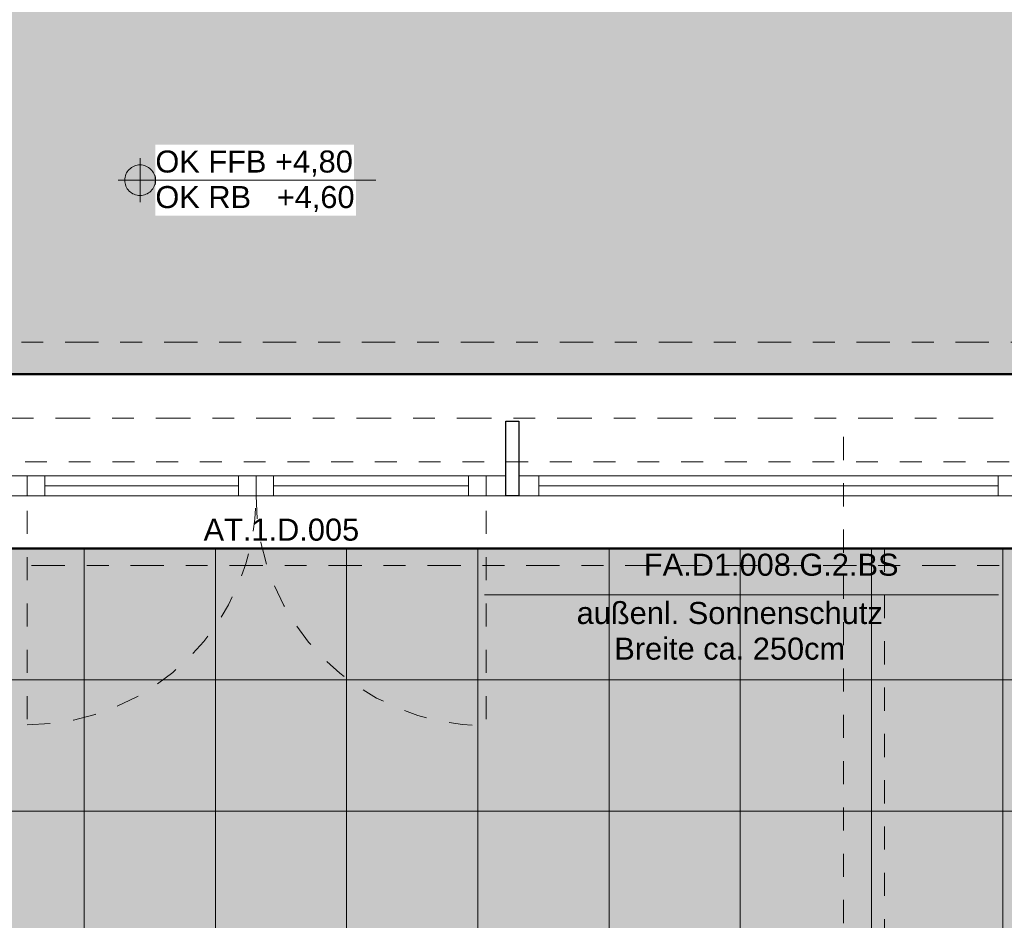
# Model space of a CAD drawing. Header units: metres. Extents: x -180 to 4, y -49 to 6.
# Tile 43 of 256: x -167.45 to -162.94, y -33.49 to -29.38. Entities that reach past the tile are written whole.
import ezdxf

# ---------------------------------------------------------------- set-up
doc = ezdxf.new("R2010")
doc.units = ezdxf.units.M
doc.header["$LTSCALE"] = 0.05
doc.header["$PDMODE"] = 1
doc.header["$PDSIZE"] = -2
for name, pattern in [('ISO-10 Strichpunktlinie', [4.699, 3.048, -0.762, 0.127, -0.762]), ('Linienart-1', [2.116328, 1.058164, -1.058164]), ('Linienart-20', [2.116531, 1.058062, -1.058469]), ('Linienart-34', [4.233, 2.116, -2.117]), ('Linienart-53', [5.291531, 3.175, -1.058062, 0.352704, -0.705764])]:
    doc.linetypes.add(name, pattern=pattern)
doc.layers.get('0').update_dxf_attribs({"lineweight": 25})
for name, color, linetype, lineweight, true_color in [('30 -33 Aussenwände- 7 Fassade_ Elemente', 7, 'Continuous', 9, 0x00aacc), ('30 -35 Decken- 1 Konstruktion-Träger- Stahlbeton', 7, 'Continuous', 13, 0x33aa00), ('70 -72 Beschriftung- 1 Beschriftung allgemein', 7, 'Continuous', 9, 0xff6633), ('70 -72 Beschriftung- 7 Detailverweise Linie', 7, 'Continuous', 9, 0x00dd00), ('70 -75 Raumstempel- 1 Raumstempel', 1, 'Continuous', 50, 0xff0000), ('70 -76 Bemaßung- 2 Allgemein', 7, 'Continuous', 5, 0x6666cc), ('CW-Unsichtbar', 7, 'Continuous', 9, 0x599559)]:
    doc.layers.add(name, color=color, linetype=linetype, lineweight=lineweight, true_color=true_color)
for name, color, linetype, lineweight in [('30 -33 Aussenwände- 8 Sonnenschutz', 7, 'Continuous', 9), ('60- 61 allgemeine Ausstattung- 4 Terrassen', 7, 'Continuous', 9), ('70 -71 Achsen- 1 Gebäudeachsen', 7, 'Linienart-53', 18), ('70 -72 Beschriftung- 5 Höhenkoten', 7, 'Continuous', 15), ('Keine', 7, 'Continuous', 9)]:
    doc.layers.add(name, color=color, linetype=linetype, lineweight=lineweight)
doc.styles.add('Arial', font='arial.ttf')
doc.dimstyles.new('k+k_klein', dxfattribs={"dimtxt": 0.100689, "dimasz": 0.05302, "dimexe": 0.05, "dimexo": 0.15, "dimgap": 0.005, "dimtad": 1, "dimdec": 3, "dimtxsty": 'Arial', "dimblk": 'VW_SLASH-2', "dimblk1": 'VW_SLASH-2', "dimblk2": 'VW_SLASH-2', "dimcen": 0, "dimdle": 0.025, "dimadec": 3, "dimazin": 0, "dimtfac": 0.75, "dimtdec": 3, "dimtix": 1, "dimtmove": 0, "dimatfit": 0, "dimldrblk": 'VW_FILLEDARROW', "dimfxl": 0.1, "dimfxlon": 1, "dimfrac": 2, "dimtolj": 1, "dimarcsym": 0})

# ---------------------------------------------------------------- blocks, each defined once
blk = doc.blocks.new('Gruppe-994')
at = {"color": 255}
for points in [[(-1.1, 0.045), (-1.02, 0.045), (-1.02, -0.045), (-1.1, -0.045)], [(1.02, 0.045), (1.1, 0.045), (1.1, -0.045), (1.02, -0.045)]]:
    blk.add_wipeout(points, dxfattribs=at).dxf.layer = '30 -33 Aussenwände- 7 Fassade_ Elemente'
at = {"layer": '30 -33 Aussenwände- 7 Fassade_ Elemente', "flags": 128}
for points in [[(-1.1, 0.045), (-1.02, 0.045), (-1.02, -0.045), (-1.1, -0.045)], [(1.02, 0.045), (1.1, 0.045), (1.1, -0.045), (1.02, -0.045)]]:
    blk.add_lwpolyline(points, close=True, dxfattribs=at)
blk = doc.blocks.new('Gruppe-995')
at = {"layer": '30 -33 Aussenwände- 7 Fassade_ Elemente', "color": 7, "transparency": 33554687}
blk.add_blockref('Gruppe-994', (0, 0), dxfattribs=at)
blk = doc.blocks.new('Gruppe-996')
at = {"layer": '30 -33 Aussenwände- 7 Fassade_ Elemente', "linetype": 'Linienart-1'}
blk.add_line((-1.1, -0.05), (1.1, -0.05), dxfattribs=at)
blk = doc.blocks.new('Gruppe-997')
at = {"layer": '30 -33 Aussenwände- 7 Fassade_ Elemente', "linetype": 'Linienart-1'}
blk.add_line((-1.1, 0.05), (1.1, 0.05), dxfattribs=at)
blk = doc.blocks.new('Gruppe-998')
at = {"layer": '30 -33 Aussenwände- 7 Fassade_ Elemente', "linetype": 'Linienart-1'}
for p in [(-1.02, -0.045), (1.02, -0.045)]:
    blk.add_line(p, (0, -0.045), dxfattribs=at)
blk = doc.blocks.new('Gruppe-999')
at = {"layer": '30 -33 Aussenwände- 7 Fassade_ Elemente', "color": 7}
blk.add_blockref('Gruppe-998', (0, 0), dxfattribs=at)
blk = doc.blocks.new('Gruppe-1000')
at = {"layer": '30 -33 Aussenwände- 7 Fassade_ Elemente', "color": 7, "transparency": 33554687}
blk.add_blockref('Gruppe-995', (0, 0), dxfattribs=at)
for name in ['Gruppe-997', 'Gruppe-996']:
    blk.add_blockref(name, (0, 0), dxfattribs=at)
at = {"layer": '30 -33 Aussenwände- 7 Fassade_ Elemente', "color": 7}
blk.add_blockref('Gruppe-999', (0, 0), dxfattribs=at)
blk = doc.blocks.new('Tür (2D)-1')
at = {"layer": 'CW-Unsichtbar', "linetype": 'Continuous', "lineweight": 5, "transparency": 33554687}
for p in [(-1.1, 0), (1.1, 0)]:
    blk.add_point(p, dxfattribs=at)
at = {"layer": '30 -33 Aussenwände- 7 Fassade_ Elemente', "color": 0, "flags": 1}
for tag in ['IFC_UUID', 'instanceID']:
    blk.add_attdef(tag, (-167.4643, -31.557), '', height=0.00018, dxfattribs=at)
at = {"layer": '30 -33 Aussenwände- 7 Fassade_ Elemente', "color": 7, "transparency": 33554687}
blk.add_blockref('Gruppe-1000', (0, 0), dxfattribs=at)
blk = doc.blocks.new('Gruppe-1031')
at = {"color": 255, "linetype": 'Continuous', "lineweight": 9, "transparency": 33554687}
blk.add_wipeout([(-1.1, 0.035), (-1.1, -0.225), (1.1, -0.225), (1.1, 0.035)], dxfattribs=at).dxf.layer = '30 -33 Aussenwände- 7 Fassade_ Elemente'
at = {"layer": '30 -33 Aussenwände- 7 Fassade_ Elemente', "color": 7, "linetype": 'Continuous', "lineweight": 9, "transparency": 33554687, "flags": 128}
blk.add_lwpolyline([(-1.1, 0.035), (-1.1, -0.225), (1.1, -0.225), (1.1, 0.035)], dxfattribs=at)
blk = doc.blocks.new('Gruppe-1032')
at = {"color": 255, "linetype": 'Continuous', "lineweight": 9, "transparency": 33554687}
blk.add_wipeout([(-1.1, 0.125), (-1.1, 0.225), (1.1, 0.225), (1.1, 0.125)], dxfattribs=at).dxf.layer = '30 -33 Aussenwände- 7 Fassade_ Elemente'
at = {"layer": '30 -33 Aussenwände- 7 Fassade_ Elemente', "color": 7, "linetype": 'Continuous', "lineweight": 9, "transparency": 33554687, "flags": 128}
blk.add_lwpolyline([(-1.1, 0.125), (-1.1, 0.225), (1.1, 0.225), (1.1, 0.125)], dxfattribs=at)
blk = doc.blocks.new('Gruppe-1033')
at = {"color": 255, "linetype": 'Continuous', "lineweight": 5, "transparency": 33554687}
blk.add_wipeout([(-1.02, 0.1075), (-1.02, 0.125), (1.02, 0.125), (1.02, 0.1075)], dxfattribs=at).dxf.layer = '30 -33 Aussenwände- 7 Fassade_ Elemente'
blk = doc.blocks.new('Gruppe-1034')
at = {"layer": '30 -33 Aussenwände- 7 Fassade_ Elemente', "color": 7, "linetype": 'Continuous', "lineweight": 9, "transparency": 33554687}
blk.add_line((-1.02, 0.125), (1.02, 0.125), dxfattribs=at)
at = {"color": 255, "linetype": 'Continuous', "lineweight": 9, "transparency": 33554687}
blk.add_wipeout([(-1.02, 0.125), (1.02, 0.125), (1.02, 0.035), (-1.02, 0.035)], dxfattribs=at).dxf.layer = '30 -33 Aussenwände- 7 Fassade_ Elemente'
at = {"layer": '30 -33 Aussenwände- 7 Fassade_ Elemente', "color": 7, "linetype": 'Continuous', "lineweight": 9, "transparency": 33554687}
blk.add_line((1.02, 0.08), (-1.02, 0.08), dxfattribs=at)
at = {"layer": '30 -33 Aussenwände- 7 Fassade_ Elemente', "color": 7, "linetype": 'Continuous', "lineweight": 9, "transparency": 33554687, "flags": 128}
blk.add_lwpolyline([(-1.02, 0.125), (1.02, 0.125), (1.02, 0.035), (-1.02, 0.035)], close=True, dxfattribs=at)
blk = doc.blocks.new('Gruppe-1035')
at = {"color": 255, "linetype": 'Continuous', "lineweight": 9, "transparency": 33554687}
for points in [[(-1.1, 0.125), (-1.02, 0.125), (-1.02, 0.035), (-1.1, 0.035)], [(1.1, 0.125), (1.02, 0.125), (1.02, 0.035), (1.1, 0.035)]]:
    blk.add_wipeout(points, dxfattribs=at).dxf.layer = '30 -33 Aussenwände- 7 Fassade_ Elemente'
at = {"layer": '30 -33 Aussenwände- 7 Fassade_ Elemente', "color": 7, "linetype": 'Continuous', "lineweight": 9, "transparency": 33554687}
for p, q in [((-1.1, 0.035), (-1.1, 0.125)), ((-1.02, 0.035), (-1.02, 0.125)), ((1.02, 0.035), (1.02, 0.125)), ((1.1, 0.035), (1.1, 0.125))]:
    blk.add_line(p, q, dxfattribs=at)
at = {"layer": '30 -33 Aussenwände- 7 Fassade_ Elemente', "color": 7, "linetype": 'Continuous', "lineweight": 9, "transparency": 33554687, "flags": 128}
for points in [[(-1.1, 0.125), (-1.02, 0.125), (-1.02, 0.035), (-1.1, 0.035)], [(1.1, 0.125), (1.02, 0.125), (1.02, 0.035), (1.1, 0.035)]]:
    blk.add_lwpolyline(points, close=True, dxfattribs=at)
blk = doc.blocks.new('Gruppe-1036')
at = {"layer": '30 -33 Aussenwände- 7 Fassade_ Elemente', "color": 7, "transparency": 33554687}
for name in ['Gruppe-1032', 'Gruppe-1031']:
    blk.add_blockref(name, (0, 0), dxfattribs=at)
blk.add_blockref('Gruppe-1033', (0, 0), dxfattribs=at)
blk.add_blockref('Gruppe-1034', (0, 0), dxfattribs=at)
blk.add_blockref('Gruppe-1035', (0, 0), dxfattribs=at)
blk = doc.blocks.new('Fenster (2D)-39')
at = {"layer": 'CW-Unsichtbar', "linetype": 'Continuous', "lineweight": 5, "transparency": 33554687}
for p in [(-1.1, 0), (1.1, 0)]:
    blk.add_point(p, dxfattribs=at)
at = {"layer": '30 -33 Aussenwände- 7 Fassade_ Elemente', "color": 0, "flags": 1}
for tag in ['IFC_UUID', 'instanceID']:
    blk.add_attdef(tag, (-165.121, -31.652), '', height=0.00018, dxfattribs=at)
at = {"layer": '30 -33 Aussenwände- 7 Fassade_ Elemente', "color": 7, "transparency": 33554687}
blk.add_blockref('Gruppe-1036', (0, 0), dxfattribs=at)
blk = doc.blocks.new('Gruppe-1038')
at = {"color": 255}
blk.add_wipeout([(-165.1327, -31.552), (-162.9093, -31.552), (-162.9093, -31.462), (-165.1327, -31.462)], dxfattribs=at).dxf.layer = '30 -33 Aussenwände- 7 Fassade_ Elemente'
at = {"layer": '30 -33 Aussenwände- 7 Fassade_ Elemente', "flags": 128}
blk.add_lwpolyline([(-165.1327, -31.552), (-162.9093, -31.552), (-162.9093, -31.462), (-165.1327, -31.462)], close=True, dxfattribs=at)
at = {"color": 255, "lineweight": 18}
blk.add_wipeout([(-162.971, -31.552), (-162.8793, -31.552), (-162.8793, -31.462), (-162.971, -31.462)], dxfattribs=at).dxf.layer = '30 -33 Aussenwände- 7 Fassade_ Elemente'
at = {"layer": '30 -33 Aussenwände- 7 Fassade_ Elemente', "lineweight": 18}
blk.add_line((-165.071, -31.507), (-162.971, -31.507), dxfattribs=at)
at = {"layer": '30 -33 Aussenwände- 7 Fassade_ Elemente', "lineweight": 18, "flags": 128}
blk.add_lwpolyline([(-162.971, -31.552), (-162.8793, -31.552), (-162.8793, -31.462), (-162.971, -31.462)], close=True, dxfattribs=at)
at = {"color": 255, "lineweight": 18}
blk.add_wipeout([(-165.1627, -31.552), (-165.071, -31.552), (-165.071, -31.462), (-165.1627, -31.462)], dxfattribs=at).dxf.layer = '30 -33 Aussenwände- 7 Fassade_ Elemente'
at = {"layer": '30 -33 Aussenwände- 7 Fassade_ Elemente', "lineweight": 18, "flags": 128}
blk.add_lwpolyline([(-165.1627, -31.552), (-165.071, -31.552), (-165.071, -31.462), (-165.1627, -31.462)], close=True, dxfattribs=at)
blk = doc.blocks.new('Gruppe-1039')
at = {"color": 255, "lineweight": 18}
blk.add_wipeout([(-167.476, -31.462), (-165.2527, -31.462), (-165.2527, -31.552), (-167.476, -31.552)], dxfattribs=at).dxf.layer = '30 -33 Aussenwände- 7 Fassade_ Elemente'
at = {"layer": '30 -33 Aussenwände- 7 Fassade_ Elemente', "lineweight": 18, "flags": 128}
blk.add_lwpolyline([(-167.476, -31.462), (-165.2527, -31.462), (-165.2527, -31.552), (-167.476, -31.552)], close=True, dxfattribs=at)
at = {"color": 255}
blk.add_wipeout([(-166.3643, -31.462), (-167.386, -31.462), (-167.386, -31.552), (-166.3643, -31.552)], dxfattribs=at).dxf.layer = '30 -33 Aussenwände- 7 Fassade_ Elemente'
at = {"color": 255, "lineweight": 18}
blk.add_wipeout([(-165.3127, -31.462), (-165.2227, -31.462), (-165.2227, -31.552), (-165.3127, -31.552)], dxfattribs=at).dxf.layer = '30 -33 Aussenwände- 7 Fassade_ Elemente'
at = {"layer": '30 -33 Aussenwände- 7 Fassade_ Elemente', "flags": 128}
blk.add_lwpolyline([(-166.3643, -31.462), (-167.386, -31.462), (-167.386, -31.552), (-166.3643, -31.552)], close=True, dxfattribs=at)
at = {"layer": '30 -33 Aussenwände- 7 Fassade_ Elemente', "lineweight": 18, "flags": 128}
blk.add_lwpolyline([(-165.3127, -31.462), (-165.2227, -31.462), (-165.2227, -31.552), (-165.3127, -31.552)], close=True, dxfattribs=at)
at = {"color": 255, "lineweight": 18}
for points in [[(-167.411, -31.462), (-167.331, -31.462), (-167.331, -31.552), (-167.411, -31.552)], [(-166.4443, -31.462), (-166.3643, -31.462), (-166.3643, -31.552), (-166.4443, -31.552)]]:
    blk.add_wipeout(points, dxfattribs=at).dxf.layer = '30 -33 Aussenwände- 7 Fassade_ Elemente'
at = {"layer": '30 -33 Aussenwände- 7 Fassade_ Elemente', "lineweight": 18}
blk.add_line((-167.331, -31.507), (-166.4443, -31.507), dxfattribs=at)
at = {"layer": '30 -33 Aussenwände- 7 Fassade_ Elemente', "lineweight": 18, "flags": 128}
for points in [[(-167.411, -31.462), (-167.331, -31.462), (-167.331, -31.552), (-167.411, -31.552)], [(-166.4443, -31.462), (-166.3643, -31.462), (-166.3643, -31.552), (-166.4443, -31.552)]]:
    blk.add_lwpolyline(points, close=True, dxfattribs=at)
at = {"color": 255, "lineweight": 18}
blk.add_wipeout([(-167.501, -31.462), (-167.411, -31.462), (-167.411, -31.552), (-167.501, -31.552)], dxfattribs=at).dxf.layer = '30 -33 Aussenwände- 7 Fassade_ Elemente'
at = {"color": 255}
blk.add_wipeout([(-166.3643, -31.462), (-165.3427, -31.462), (-165.3427, -31.552), (-166.3643, -31.552)], dxfattribs=at).dxf.layer = '30 -33 Aussenwände- 7 Fassade_ Elemente'
at = {"layer": '30 -33 Aussenwände- 7 Fassade_ Elemente', "linetype": 'Linienart-34'}
blk.add_line((-167.4111, -32.5737), (-167.4111, -31.552), dxfattribs=at)
at = {"layer": '30 -33 Aussenwände- 7 Fassade_ Elemente', "lineweight": 18, "flags": 128}
blk.add_lwpolyline([(-167.501, -31.462), (-167.411, -31.462), (-167.411, -31.552), (-167.501, -31.552)], close=True, dxfattribs=at)
at = {"layer": '30 -33 Aussenwände- 7 Fassade_ Elemente', "flags": 128}
blk.add_lwpolyline([(-166.3643, -31.462), (-165.3427, -31.462), (-165.3427, -31.552), (-166.3643, -31.552)], close=True, dxfattribs=at)
at = {"color": 255, "lineweight": 18}
for points in [[(-166.3643, -31.462), (-166.2843, -31.462), (-166.2843, -31.552), (-166.3643, -31.552)], [(-165.3927, -31.462), (-165.3127, -31.462), (-165.3127, -31.552), (-165.3927, -31.552)]]:
    blk.add_wipeout(points, dxfattribs=at).dxf.layer = '30 -33 Aussenwände- 7 Fassade_ Elemente'
at = {"layer": '30 -33 Aussenwände- 7 Fassade_ Elemente', "lineweight": 18}
blk.add_line((-165.3927, -31.507), (-166.2843, -31.507), dxfattribs=at)
at = {"layer": '30 -33 Aussenwände- 7 Fassade_ Elemente', "linetype": 'Linienart-34'}
blk.add_line((-165.3127, -32.5737), (-165.3127, -31.552), dxfattribs=at)
at = {"layer": '30 -33 Aussenwände- 7 Fassade_ Elemente', "lineweight": 18, "flags": 128}
for points in [[(-166.3643, -31.462), (-166.2843, -31.462), (-166.2843, -31.552), (-166.3643, -31.552)], [(-165.3927, -31.462), (-165.3127, -31.462), (-165.3127, -31.552), (-165.3927, -31.552)]]:
    blk.add_lwpolyline(points, close=True, dxfattribs=at)
at = {"layer": '30 -33 Aussenwände- 7 Fassade_ Elemente', "linetype": 'Linienart-34'}
for centre, radius, start, end in [((-167.4111, -31.552), 1.0468, 270, 0), ((-165.3127, -31.552), 1.0517, 180, 270)]:
    blk.add_arc(centre, radius, start, end, dxfattribs=at)
blk = doc.blocks.new('Gruppe-1052')
at = {"layer": '30 -33 Aussenwände- 7 Fassade_ Elemente', "rotation": 180}
blk.add_blockref('Fenster (2D)-39', (-164.021, -31.427), dxfattribs=at)
at = {"layer": '30 -33 Aussenwände- 7 Fassade_ Elemente'}
blk.add_blockref('Tür (2D)-1', (-166.3643, -31.507), dxfattribs=at)
at = {"color": 255}
blk.add_wipeout([(-167.821, -31.794), (-160.221, -31.794), (-160.221, -30.997), (-167.821, -30.997)], dxfattribs=at).dxf.layer = '30 -33 Aussenwände- 7 Fassade_ Elemente'
at = {"layer": '30 -33 Aussenwände- 7 Fassade_ Elemente', "color": 7}
for name in ['Gruppe-1039', 'Gruppe-1038']:
    blk.add_blockref(name, (0, 0), dxfattribs=at)
at = {"color": 255, "lineweight": 25}
blk.add_wipeout([(-165.2227, -31.212), (-165.1627, -31.212), (-165.1627, -31.552), (-165.2227, -31.552)], dxfattribs=at).dxf.layer = '30 -33 Aussenwände- 7 Fassade_ Elemente'
at = {"layer": '30 -33 Aussenwände- 7 Fassade_ Elemente', "lineweight": 25, "flags": 128}
blk.add_lwpolyline([(-165.2227, -31.212), (-165.1627, -31.212), (-165.1627, -31.552), (-165.2227, -31.552)], close=True, dxfattribs=at)
blk = doc.blocks.new('Gruppe-9743')
at = {"layer": '30 -35 Decken- 1 Konstruktion-Träger- Stahlbeton', "color": 7, "linetype": 'Linienart-20', "lineweight": 13, "transparency": 33554687}
for p, q in [((-175.221, -30.997), (-160.421, -30.997)), ((-175.221, -31.397), (-160.421, -31.397))]:
    blk.add_line(p, q, dxfattribs=at)
at = {"layer": '30 -35 Decken- 1 Konstruktion-Träger- Stahlbeton', "color": 0, "flags": 1}
for tag in ['IFC_UUID', 'instanceID']:
    blk.add_attdef(tag, (-175.221, -31.397), '', height=0.00018, dxfattribs=at)
blk = doc.blocks.new('Gruppe-12498')
at = {"layer": '70 -72 Beschriftung- 1 Beschriftung allgemein', "color": 252, "true_color": 0x888888}
blk.add_line((-162.9706, -32.0056), (-165.3206, -32.0056), dxfattribs=at)
at = {"layer": '70 -72 Beschriftung- 1 Beschriftung allgemein', "color": 7, "insert": (-164.1989, -32.0378), "char_height": 0.100689, "width": 1.6, "attachment_point": 2, "line_spacing_factor": 0.970891, "style": 'Arial'}
blk.add_mtext('außenl. Sonnenschutz\\PBreite ca. 250cm', dxfattribs=at)
blk = doc.blocks.new('_01-OG1_Tragwerk (2D)')
at = {"layer": '30 -33 Aussenwände- 7 Fassade_ Elemente', "color": 7}
blk.add_blockref('Gruppe-1052', (0, 0), dxfattribs=at)
at = {"layer": '30 -33 Aussenwände- 8 Sonnenschutz', "color": 7}
blk.add_blockref('Gruppe-12498', (0, 0), dxfattribs=at)
at = {"layer": '30 -35 Decken- 1 Konstruktion-Träger- Stahlbeton'}
blk.add_blockref('Gruppe-9743', (0, 0), dxfattribs=at)
blk = doc.blocks.new('Gruppe-15083')
at = {"layer": '60- 61 allgemeine Ausstattung- 4 Terrassen', "linetype": 'Continuous', "lineweight": 9, "transparency": 33554534}
h = blk.add_hatch(dxfattribs=at)
h.set_pattern_fill('Platte 60_60 SRF-1', style=0, pattern_type=2)
h.set_pattern_definition([(90, (-171.951, -31.79404), (-0.6, 7e-17), []), (0, (-171.951, -31.79404), (0, 0.6), [])])
h.paths.add_polyline_path([(-163.6783, -31.794), (-175.661, -31.794), (-175.661, -39.717), (-171.951, -39.717), (-171.951, -33.594), (-163.6783, -33.594)])
at = {"layer": '60- 61 allgemeine Ausstattung- 4 Terrassen', "linetype": 'Linienart-34', "lineweight": 9, "flags": 128}
blk.add_lwpolyline([(-163.6783, -31.2834), (-163.6783, -37.187), (-163.781, -37.187), (-163.781, -39.407), (-163.491, -39.407), (-160.818, -39.407)], dxfattribs=at)
blk = doc.blocks.new('_OG1_2D (2D)')
at = {"layer": '70 -75 Raumstempel- 1 Raumstempel', "linetype": 'Continuous', "lineweight": 0, "true_color": 0xff0000}
for points in [[(-168.02099996, -20.14704198), (-168.02099996, -23.14704198), (-160.34599996, -23.14704198), (-160.34599996, -30.99704198), (-175.22099996, -30.99704198), (-175.22099996, -20.14704198)], [(-175.81099996, -31.58704198), (-175.81099996, -42.95704198), (-172.81099996, -42.95704198), (-172.81099996, -40.13704198), (-173.31099996, -40.13704198), (-173.31099996, -39.83704198), (-160.61099996, -39.83704198), (-160.61099996, -39.40704198), (-160.81799996, -39.40704198), (-160.81799996, -31.79404198), (-175.38099996, -31.79404198), (-175.38099996, -31.58704198)]]:
    blk.add_hatch(color=1, dxfattribs=at).paths.add_polyline_path(points)
at = {"layer": '30 -33 Aussenwände- 7 Fassade_ Elemente', "linetype": 'Linienart-34', "lineweight": 9}
blk.add_line((-167.77099996, -31.79404198), (-163.49099996, -31.79404698), dxfattribs=at)
at = {"layer": '30 -33 Aussenwände- 7 Fassade_ Elemente', "linetype": 'Linienart-34', "lineweight": 9, "flags": 128}
blk.add_lwpolyline([(-163.49099996, -31.79404698), (-163.49099996, -37.22704198), (-163.78099996, -37.22704198), (-163.78099996, -39.40704198), (-163.49099996, -39.40704198), (-163.49099996, -39.59704198), (-160.62933692, -39.59704198)], dxfattribs=at)
at = {"layer": '70 -72 Beschriftung- 7 Detailverweise Linie', "linetype": 'ISO-10 Strichpunktlinie', "flags": 128}
blk.add_lwpolyline([(-175.38099996, -30.85098063), (-160.2835553, -30.85098063), (-160.2835553, -31.87098063), (-175.38099996, -31.87098063)], close=True, dxfattribs=at)
at = {"layer": '70 -75 Raumstempel- 1 Raumstempel', "flags": 128}
for points in [[(-168.02099996, -20.14704198), (-168.02099996, -23.14704198), (-160.34599996, -23.14704198), (-160.34599996, -30.99704198), (-175.22099996, -30.99704198), (-175.22099996, -20.14704198)], [(-175.81099996, -31.58704198), (-175.81099996, -42.95704198), (-172.81099996, -42.95704198), (-172.81099996, -40.13704198), (-173.31099996, -40.13704198), (-173.31099996, -39.83704198), (-160.61099996, -39.83704198), (-160.61099996, -39.40704198), (-160.81799996, -39.40704198), (-160.81799996, -31.79404198), (-175.38099996, -31.79404198), (-175.38099996, -31.58704198)]]:
    blk.add_lwpolyline(points, close=True, dxfattribs=at)
at = {"layer": 'Keine', "color": 7}
blk.add_blockref('Gruppe-15083', (0, 0), dxfattribs=at)
at = {"layer": '60- 61 allgemeine Ausstattung- 4 Terrassen', "linetype": 'Continuous', "lineweight": 9, "transparency": 33554534}
h = blk.add_hatch(dxfattribs=at)
h.set_pattern_fill('Platte 60_60 SRF', style=0, pattern_type=2)
h.set_pattern_definition([(90, (-171.951, -33.59404), (-0.6, 7e-17), []), (0, (-171.951, -33.59404), (0, 0.6), [])])
h.paths.add_polyline_path([(-163.67826764, -31.79404198), (-160.81799996, -31.79404198), (-160.81799996, -33.59404198), (-163.67826764, -33.59404198)])
blk = doc.blocks.new('VW_SLASH-2')
at = {"color": 0, "linetype": 'ByBlock', "lineweight": -2, "transparency": 16777216}
blk.add_line((0.472, 0), (-1, 0), dxfattribs=at)
at = {"color": 0, "lineweight": 5, "transparency": 16777216, "flags": 128}
blk.add_lwpolyline([(0.5, 0.5), (-0.5, -0.5)], dxfattribs=at)
blk = doc.blocks.new('*D16739')
at = {"layer": '70 -76 Bemaßung- 2 Allgemein', "color": 0, "lineweight": -2}
for p, q in [((-167.536, -44.172), (-167.536, -44.322)), ((-165.1927, -44.172), (-165.1927, -44.322)), ((-165.2457, -44.272), (-167.483, -44.272))]:
    blk.add_line(p, q, dxfattribs=at)
at = {"layer": 'Defpoints', "color": 0}
for p in [(-167.536, -31.297), (-165.1927, -31.297), (-167.536, -44.272)]:
    blk.add_point(p, dxfattribs=at)
at = {"layer": '70 -76 Bemaßung- 2 Allgemein', "color": 0, "lineweight": -2, "xscale": 0.05302001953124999, "yscale": 0.05302001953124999, "zscale": 0.05302001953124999, "rotation": 180}
blk.add_blockref('VW_SLASH-2', (-167.536, -44.272), dxfattribs=at)
at = {"layer": '70 -76 Bemaßung- 2 Allgemein', "color": 0, "lineweight": -2, "xscale": 0.05302001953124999, "yscale": 0.05302001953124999, "zscale": 0.05302001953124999}
blk.add_blockref('VW_SLASH-2', (-165.1927, -44.272), dxfattribs=at)
at = {"layer": '70 -76 Bemaßung- 2 Allgemein', "color": 0, "insert": (-166.3643, -44.1839), "char_height": 0.100689, "attachment_point": 5, "style": 'Arial'}
blk.add_mtext('\\A1;2,34\\S3^ ;', dxfattribs=at)
blk = doc.blocks.new('VW_FILLEDARROW')
at = {"linetype": 'Continuous', "lineweight": 0, "transparency": 16777216}
blk.add_hatch(color=0, dxfattribs=at).paths.add_polyline_path([(-2.829, 0.758), (0, 0), (-2.829, -0.758)])
at = {"color": 0, "lineweight": 5, "transparency": 16777216, "flags": 128}
blk.add_lwpolyline([(-2.829, 0.758), (0, 0), (-2.829, -0.758)], close=True, dxfattribs=at)
blk = doc.blocks.new('*D16740')
at = {"layer": '70 -76 Bemaßung- 2 Allgemein', "color": 0, "lineweight": -2}
for p, q in [((-165.1927, -44.172), (-165.1927, -44.322)), ((-162.8493, -44.172), (-162.8493, -44.322)), ((-162.9024, -44.272), (-165.1396, -44.272))]:
    blk.add_line(p, q, dxfattribs=at)
at = {"layer": 'Defpoints', "color": 0}
for p in [(-165.1927, -31.297), (-162.8493, -31.297), (-165.1927, -44.272)]:
    blk.add_point(p, dxfattribs=at)
at = {"layer": '70 -76 Bemaßung- 2 Allgemein', "color": 0, "lineweight": -2, "xscale": 0.05302001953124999, "yscale": 0.05302001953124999, "zscale": 0.05302001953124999, "rotation": 180}
blk.add_blockref('VW_SLASH-2', (-165.1927, -44.272), dxfattribs=at)
at = {"layer": '70 -76 Bemaßung- 2 Allgemein', "color": 0, "lineweight": -2, "xscale": 0.05302001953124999, "yscale": 0.05302001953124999, "zscale": 0.05302001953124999}
blk.add_blockref('VW_SLASH-2', (-162.8493, -44.272), dxfattribs=at)
at = {"layer": '70 -76 Bemaßung- 2 Allgemein', "color": 0, "insert": (-164.021, -44.1839), "char_height": 0.100689, "attachment_point": 5, "style": 'Arial'}
blk.add_mtext('\\A1;2,34\\S3^ ;', dxfattribs=at)
blk = doc.blocks.new('Gruppe-15598')
at = {"layer": '70 -72 Beschriftung- 5 Höhenkoten', "linetype": 'Continuous', "lineweight": 0}
h = blk.add_hatch(color=7, dxfattribs=at)
edge = h.paths.add_edge_path()
edge.add_arc((-166.895, -30.11), 0.07, 90, 180)
edge.add_line((-166.965, -30.11), (-166.895, -30.11))
edge.add_line((-166.895, -30.11), (-166.895, -30.04))
at = {"layer": '70 -72 Beschriftung- 5 Höhenkoten'}
blk.add_line((-166.895, -30.21), (-166.895, -30.01), dxfattribs=at)
at = {"layer": '70 -72 Beschriftung- 5 Höhenkoten', "flags": 128}
for points in [[(-166.895, -30.04, 0.414214), (-166.965, -30.11), (-166.895, -30.11)], [(-166.965, -30.11, 0.414214), (-166.895, -30.18), (-166.895, -30.11)]]:
    blk.add_lwpolyline(points, format="xyb", close=True, dxfattribs=at)
at = {"color": 255, "linetype": 'Continuous'}
blk.add_wipeout([(-166.825, -30.11), (-165.9163, -30.11), (-165.9163, -29.9477), (-166.825, -29.9477)], dxfattribs=at).dxf.layer = '70 -72 Beschriftung- 5 Höhenkoten'
at = {"layer": '70 -72 Beschriftung- 5 Höhenkoten', "insert": (-166.825, -29.9744), "char_height": 0.100689, "attachment_point": 1, "line_spacing_factor": 0.96878, "style": 'Arial'}
blk.add_mtext('OK FFB +4,80', dxfattribs=at)
at = {"color": 255, "linetype": 'Continuous'}
blk.add_wipeout([(-166.825, -30.2723), (-165.9084, -30.2723), (-165.9084, -30.11), (-166.825, -30.11)], dxfattribs=at).dxf.layer = '70 -72 Beschriftung- 5 Höhenkoten'
at = {"layer": '70 -72 Beschriftung- 5 Höhenkoten', "linetype": 'Continuous', "lineweight": 0}
h = blk.add_hatch(color=7, dxfattribs=at)
edge = h.paths.add_edge_path()
edge.add_arc((-166.895, -30.11), 0.07, 270, 360)
edge.add_line((-166.825, -30.11), (-166.895, -30.11))
edge.add_line((-166.895, -30.11), (-166.895, -30.18))
at = {"layer": '70 -72 Beschriftung- 5 Höhenkoten'}
blk.add_line((-166.995, -30.11), (-165.8173, -30.11), dxfattribs=at)
at = {"layer": '70 -72 Beschriftung- 5 Höhenkoten', "flags": 128}
for points in [[(-166.825, -30.11, 0.414214), (-166.895, -30.04), (-166.895, -30.11)], [(-166.895, -30.18, 0.414214), (-166.825, -30.11), (-166.895, -30.11)]]:
    blk.add_lwpolyline(points, format="xyb", close=True, dxfattribs=at)
at = {"layer": '70 -72 Beschriftung- 5 Höhenkoten', "insert": (-166.825, -30.1367), "char_height": 0.100689, "attachment_point": 1, "line_spacing_factor": 0.96878, "style": 'Arial'}
blk.add_mtext('OK RB   +4,60', dxfattribs=at)
blk = doc.blocks.new('_Achsen (3D)')
at = {"layer": '70 -71 Achsen- 1 Gebäudeachsen', "transparency": 33554687}
blk.add_line((-179.668, -31.197), (3.826, -31.197), dxfattribs=at)
blk = doc.blocks.new('Gruppe-15268')
at = {"layer": '70 -76 Bemaßung- 2 Allgemein'}
for p1, p2, picture, middle in [((-165.1927, -31.297), (-167.536, -31.297), '*D16739', (-166.3643, -44.1839)), ((-162.8493, -31.297), (-165.1927, -31.297), '*D16740', (-164.021, -44.1839))]:
    dim = blk.add_aligned_dim(p1=p1, p2=p2, distance=12.975, text='2,34\\S3^ ;', dimstyle='k+k_klein', override={"dimtxt": 0.100689, "dimgap": 0.01, "dimpost": '<>', "dimtxsty": 'Arial', "dimtmove": 2}, dxfattribs=at)
    dim.commit()
    dim.dimension.update_dxf_attribs({"geometry": picture, "text_midpoint": middle})
blk = doc.blocks.new('_OG1_2D Bemaßung_ Beschriftung (2D)')
at = {"layer": '70 -72 Beschriftung- 5 Höhenkoten', "color": 7}
blk.add_blockref('Gruppe-15598', (0, 0), dxfattribs=at)
at = {"layer": '70 -76 Bemaßung- 2 Allgemein'}
blk.add_blockref('Gruppe-15268', (0, 0), dxfattribs=at)
at = {"layer": '70 -72 Beschriftung- 1 Beschriftung allgemein', "width": 1.6, "attachment_point": 2, "line_spacing_factor": 0.970891, "style": 'Arial'}
for s, insert, char_height in [('AT.1.D.005', (-166.24882545, -31.65693619), 0.100688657), ('FA.D1.008.G.2.BS', (-164.00921165, -31.81710748), 0.1006886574)]:
    blk.add_mtext(s, dxfattribs=dict(at, insert=insert, char_height=char_height))

msp = doc.modelspace()

# ---------------------------------------------------------------- block references
at = {"layer": 'Keine', "color": 1}
msp.add_blockref('_01-OG1_Tragwerk (2D)', (0, 0), dxfattribs=at)

# ---------------------------------------------------------------- next in the draw order: block references
msp.add_blockref('_OG1_2D (2D)', (0, 0), dxfattribs=at)

# ---------------------------------------------------------------- next in the draw order: block references
msp.add_blockref('_OG1_2D Bemaßung_ Beschriftung (2D)', (0, 0), dxfattribs=at)

# ---------------------------------------------------------------- next in the draw order: block references
msp.add_blockref('_Achsen (3D)', (0, 0), dxfattribs=at)

doc.saveas('drawing.dxf')
